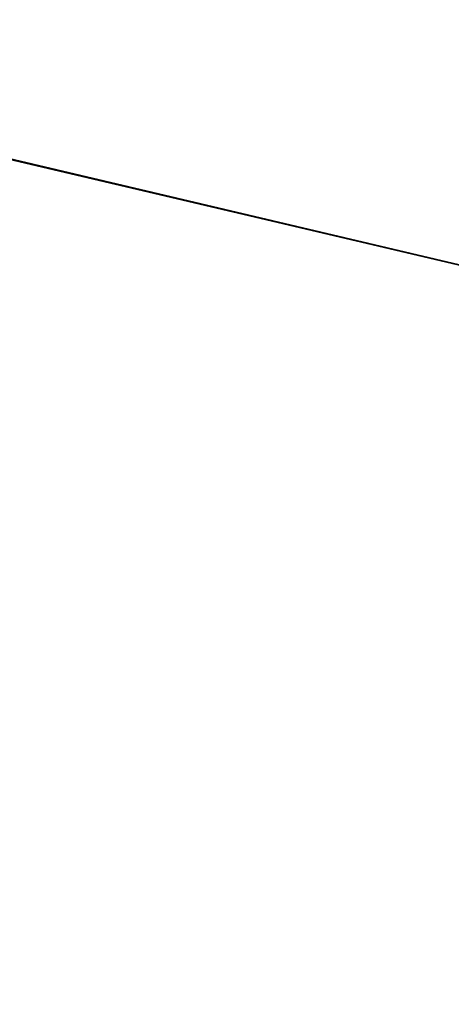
# Model space of a CAD drawing. Header units: feet. Extents: x -79 to 198, y -22 to 181.
# Tile 89 of 256: x 109.15 to 110.47, y 37.76 to 40.76. Entities that reach past the tile are written whole.
import ezdxf

# ---------------------------------------------------------------- set-up
doc = ezdxf.new("R2010")
doc.units = ezdxf.units.FT
for name, color, linetype in [('A-AREA-UNIDAD', 30, 'CONTINUOUS'), ('A-LINEA', 7, 'CONTINUOUS'), ('A-MURO-CONCRETO', 8, 'CONTINUOUS')]:
    doc.layers.add(name, color=color, linetype=linetype)

msp = doc.modelspace()

# ---------------------------------------------------------------- linework, layer by layer
at = {"layer": 'A-AREA-UNIDAD'}
msp.add_lwpolyline([(119.008, 38.0089), (105.632, 41.1556), (105.36, 41.3689), (105.52, 41.9556), (104.56, 41.9556), (97.952, 43.5556), (97.952, 44.0356), (97.792, 43.2356), (97.568, 43.0756), (90.272, 44.8), (90, 45.0133), (90.16, 45.8844), (81.44, 48), (80.88, 48), (79.84, 43.8044), (78.8, 43.8044), (75.552, 44.5689), (75.44, 44.9244), (74.528, 41.2089), (73.312, 41.2444), (67.872, 42.56), (67.808, 42.24), (65.792, 41.0844), (64.832, 41.0844)], dxfattribs=at)
at = {"layer": 'A-LINEA'}
for points in [[(106.04, 44.1511), (105.3467, 41.2311), (119.16, 37.9644), (119.84, 40.8844), (106.04, 44.1511)], [(126.2667, 36.6311), (119.2267, 38.2978), (119.16, 37.9644), (109.12, 40.3378), (105.48, 24.9378), (96.3733, 27.2578), (96.2667, 26.7644), (92.6933, 27.6178), (92.1333, 25.2311), (89.6, 14.5378), (77.3867, 17.4311), (77.2267, 16.7778), (73.6667, 17.6178), (72.7067, 13.6044), (71.9067, 10.1778)]]:
    msp.add_lwpolyline(points, dxfattribs=at)
at = {"layer": 'A-MURO-CONCRETO'}
msp.add_lwpolyline([(106.8133, 40.8844), (119.84, 40.8844), (119.16, 37.9644), (106.8133, 40.8844), (106.8133, 40.8844)], dxfattribs=at)

doc.saveas('drawing.dxf')
